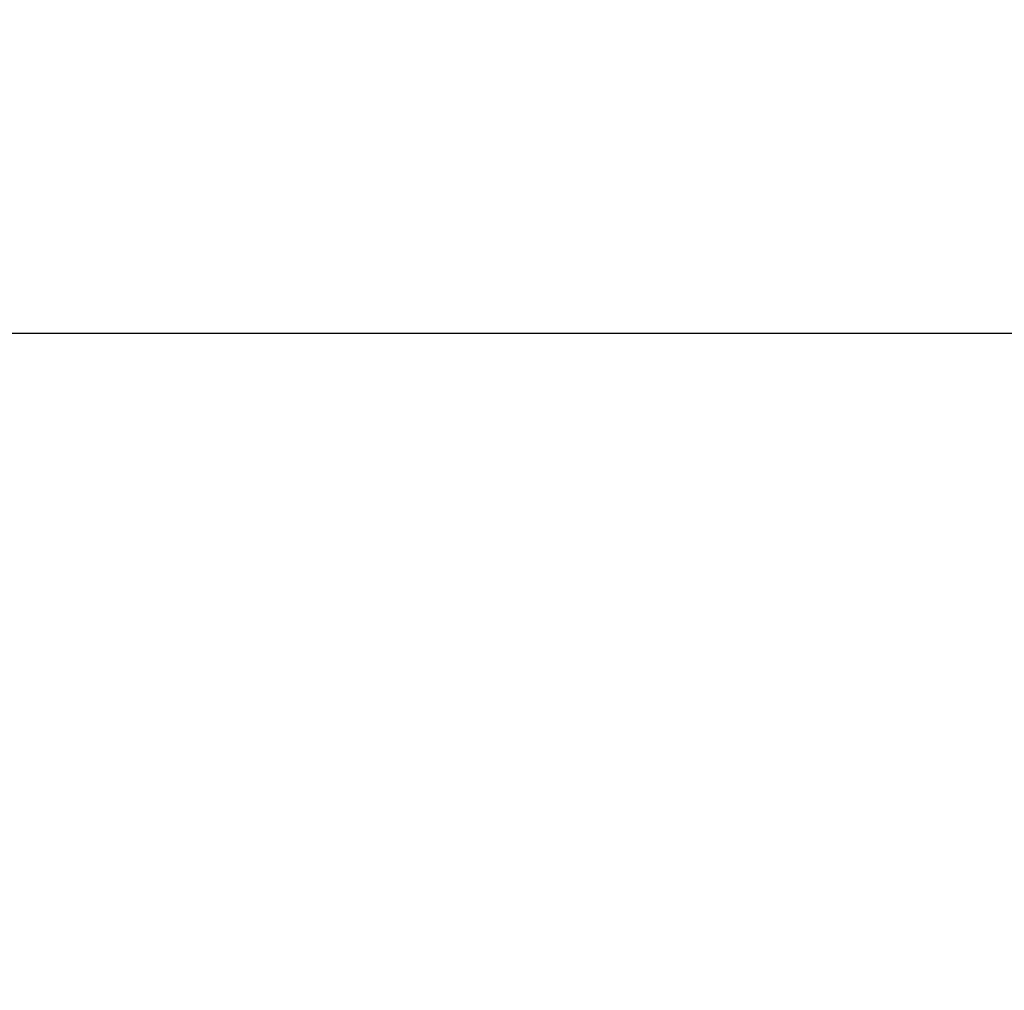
# Model space of a CAD drawing. Header units: millimetres. Extents: x 5411 to 5849, y 1719 to 2519.
# Tile 12 of 247: x 5810.124 to 5810.248, y 1747.004 to 1747.126. Entities that reach past the tile are written whole.
import ezdxf

# ---------------------------------------------------------------- set-up
doc = ezdxf.new("R2010")
doc.units = ezdxf.units.MM
doc.layers.add('Layer 01', color=7, linetype='Continuous', true_color=0x000000)

# ---------------------------------------------------------------- blocks, each defined once
blk = doc.blocks.new('Hanger v2')
at = {"layer": 'Layer 01', "color": 253, "true_color": 0xa0a0a0, "extrusion": (0, 0, -1)}
blk.add_arc((370, 0, -39.64453), 2.117, 20.08791, 119.88495, dxfattribs=at)
at = {"layer": 'Layer 01', "color": 253, "true_color": 0xa0a0a0}
for points, knots in [([(-372.11436, 0, 27.11087), (-372.11178, 0.43511, 27.08478), (-371.98091, 0.87142, 27.05869), (-371.73165, 1.22404, 27.0326), (-371.32678, 1.79681, 26.99022), (-370.60958, 2.14878, 26.94784), (-369.90882, 2.11863, 26.90547), (-369.20806, 2.08847, 26.86309), (-368.52375, 1.67617, 26.82071), (-368.16959, 1.07074, 26.77834), (-367.98185, 0.74981, 26.75587), (-367.88689, 0.3746, 26.73341), (-367.88633, -0.00035, 26.71094)], [6.912777, 6.912777, 6.912777, 6.912777, 8.270566, 8.270566, 8.270566, 10.475979, 10.475979, 10.475979, 12.681392, 12.681392, 12.681392, 13.817195, 13.817195, 13.817195, 13.817195]), ([(-367.88633, -0.00036, 31.28906), (-367.8869, 0.37526, 31.31156), (-367.98223, 0.75114, 31.33406), (-368.17061, 1.07248, 31.35657), (-368.52534, 1.67757, 31.39895), (-369.21004, 2.08922, 31.44132), (-369.91083, 2.11871, 31.4837), (-370.61161, 2.14821, 31.52608), (-371.32848, 1.79555, 31.56845), (-371.73281, 1.2224, 31.61083), (-371.98135, 0.87008, 31.63688), (-372.11179, 0.43444, 31.66293), (-372.11435, 0, 31.68898)], [0, 0, 0, 0, 1.137889, 1.137889, 1.137889, 3.343302, 3.343302, 3.343302, 5.548715, 5.548715, 5.548715, 6.904419, 6.904419, 6.904419, 6.904419]), ([(-367.88578, -0.00113, 39.28906), (-367.88786, 0.42582, 39.31465), (-368.01324, 0.8539, 39.34025), (-368.25354, 1.20281, 39.36585), (-368.65138, 1.78047, 39.40822), (-369.3642, 2.14116, 39.4506), (-370.06529, 2.11957, 39.49298), (-370.76638, 2.09798, 39.53535), (-371.45573, 1.69412, 39.57773), (-371.81722, 1.09304, 39.62011), (-372.17872, 0.49195, 39.66249), (-372.21236, -0.30636, 39.70486), (-371.90294, -0.93574, 39.74724), (-371.59351, -1.56511, 39.78962), (-370.94102, -2.02557, 39.832), (-370.24414, -2.1064, 39.87437), (-369.55551, -2.18628, 39.91625), (-368.82354, -1.89546, 39.95812), (-368.377, -1.36535, 40)], [0, 0, 0, 0, 1.298952, 1.298952, 1.298952, 3.504336, 3.504336, 3.504336, 5.709793, 5.709793, 5.709793, 7.915235, 7.915235, 7.915235, 10.120395, 10.120395, 10.120395, 12.298025, 12.298025, 12.298025, 12.298025]), ([(-372.11372, 0, 35.11091), (-372.11283, 0.38408, 35.0879), (-372.01279, 0.76852, 35.06489), (-371.81616, 1.09473, 35.04188), (-371.45407, 1.69545, 34.9995), (-370.76439, 2.09871, 34.95712), (-370.06329, 2.11964, 34.91474), (-369.3622, 2.14058, 34.87237), (-368.64969, 1.77919, 34.82999), (-368.2524, 1.20115, 34.78761), (-368.0128, 0.85255, 34.76206), (-367.88784, 0.42516, 34.7365), (-367.88579, -0.00113, 34.71094)], [6.908408, 6.908408, 6.908408, 6.908408, 8.106042, 8.106042, 8.106042, 10.311456, 10.311456, 10.311456, 12.516869, 12.516869, 12.516869, 13.813715, 13.813715, 13.813715, 13.813715]), ([(-367.88599, -0.00091, 25.68906), (-367.88756, 0.40916, 25.71363), (-368.00254, 0.82005, 25.73821), (-368.22517, 1.16052, 25.76279), (-368.60904, 1.74758, 25.80517), (-369.31299, 2.12529, 25.84754), (-370.01437, 2.12054, 25.88992), (-370.71575, 2.11578, 25.9323), (-371.41457, 1.72854, 25.97467), (-371.79043, 1.13634, 26.01705), (-372.00318, 0.80114, 26.04104), (-372.11245, 0.40027, 26.06502), (-372.11387, 0, 26.08901)], [0, 0, 0, 0, 1.245726, 1.245726, 1.245726, 3.45111, 3.45111, 3.45111, 5.656528, 5.656528, 5.656528, 6.904858, 6.904858, 6.904858, 6.904858])]:
    blk.add_open_spline(points, degree=3, knots=knots, dxfattribs=at)
blk = doc.blocks.new('40X80 v5')
at = {"layer": 'Layer 01'}
blk.add_blockref('Hanger v2', (4369, 1480, -40), dxfattribs=at)

msp = doc.modelspace()

# ---------------------------------------------------------------- linework, layer by layer
at = {"layer": 'Layer 01', "color": 253, "true_color": 0xa0a0a0}
for p, q in [((5809.63664, 1747.08681, 1136.17071), (5814.91226, 1747.08681, 1136.17071)), ((5809.63664, 1747.08681, 1086.17071), (5814.91226, 1747.08681, 1086.17071))]:
    msp.add_line(p, q, dxfattribs=at)

# ---------------------------------------------------------------- block references
at = {"layer": 'Layer 01', "rotation": 89.99999999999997}
msp.add_blockref('40X80 v5', (7292.27445, -2250, 1120), dxfattribs=at)

doc.saveas('drawing.dxf')
